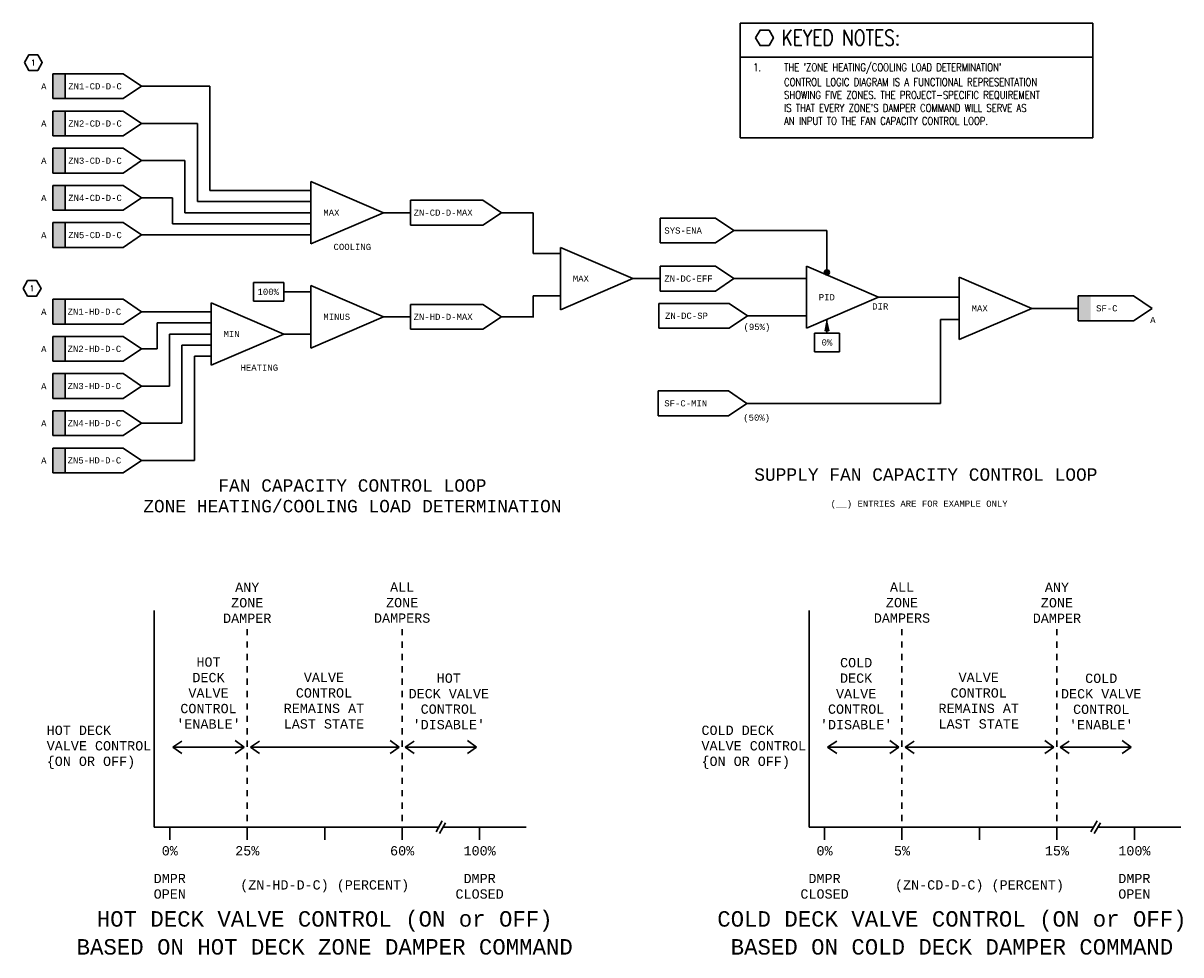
# Model space of a CAD drawing. Header units: inches. Extents: x 9.9 to 28.6, y 21.7 to 36.8.
import ezdxf
from ezdxf.enums import TextEntityAlignment as Align

# ---------------------------------------------------------------- set-up
doc = ezdxf.new("R2010")
doc.units = ezdxf.units.IN
doc.header["$MEASUREMENT"] = 0
doc.layers.get('0').update_dxf_attribs({"lineweight": 13})
for name, color, linetype, lineweight in [('G-Anno-Std-Text-Tag', 231, 'Continuous', 30), ('M-ANNO-SYMB', 6, 'Continuous', 30), ('M-ANNO-TEXT', 2, 'Continuous', 30), ('M-DIAG-GRPH', 6, 'Continuous', 13), ('M-DIAG-INPD', 1, 'Continuous', 0)]:
    doc.layers.add(name, color=color, linetype=linetype, lineweight=lineweight)
doc.styles.add('Annotative', font='simplex.shx', dxfattribs={"width": 0.85, "height": 0.125})
doc.styles.add('CONTROLTXT', font='monotxt.shx')
doc.styles.add('Emc-Annotation', font='simplex.shx', dxfattribs={"width": 0.8})
doc.styles.add('Style-simplex', font='simplex.shx')

# ---------------------------------------------------------------- blocks, each defined once
blk = doc.blocks.new('_TagHexagon')
at = {"color": 0, "linetype": 'ByBlock', "flags": 128}
blk.add_lwpolyline([(-0.144, 0), (-0.072, 0.125), (0.072, 0.125), (0.144, 0), (0.072, -0.125), (-0.072, -0.125), (-0.144, 0)], close=True, dxfattribs=at)
at = {"color": 0, "style": 'Annotative'}
blk.add_attdef('TAGNUMBER', text='', height=0.0938, dxfattribs=at).set_placement((0, -0.047), align=Align.CENTER)
blk = doc.blocks.new('ColumnText_4')
at = {"layer": 'G-Anno-Std-Text-Tag', "style": 'Style-simplex', "width": 0.8}
for s, p in [('1.', (25.202, 4.098)), ("THE 'ZONE HEATING/COOLING LOAD DETERMINATION'", (25.702, 4.098)), ('CONTROL LOGIC DIAGRAM IS A FUNCTIONAL REPRESENTATION', (25.702, 3.858)), ('SHOWING FIVE ZONES. THE PROJECT-SPECIFIC REQUIREMENT', (25.702, 3.65)), ("IS THAT EVERY ZONE'S DAMPER COMMAND WILL SERVE AS ", (25.702, 3.441)), ('AN INPUT TO THE FAN CAPACITY CONTROL LOOP.', (25.702, 3.233))]:
    blk.add_text(s, height=0.125, dxfattribs=at).set_placement(p, align=Align.TOP_LEFT)

msp = doc.modelspace()

# ---------------------------------------------------------------- hatches: boundary and pattern name
at = {"layer": 'M-ANNO-SYMB'}
for points in [[(10.36, 35.549), (10.36, 35.949), (10.56, 35.949), (10.56, 35.549)], [(10.36, 34.949), (10.36, 35.349), (10.56, 35.349), (10.56, 34.949)], [(10.36, 34.349), (10.36, 34.749), (10.56, 34.749), (10.56, 34.349)], [(10.36, 33.749), (10.36, 34.149), (10.56, 34.149), (10.56, 33.749)], [(10.36, 33.149), (10.36, 33.549), (10.56, 33.549), (10.56, 33.149)], [(26.907, 31.965), (26.907, 32.365), (27.107, 32.365), (27.107, 31.965)], [(10.36, 31.911), (10.36, 32.311), (10.56, 32.311), (10.56, 31.911)], [(10.36, 31.311), (10.36, 31.711), (10.56, 31.711), (10.56, 31.311)], [(10.36, 30.711), (10.36, 31.111), (10.56, 31.111), (10.56, 30.711)], [(10.36, 30.111), (10.36, 30.511), (10.56, 30.511), (10.56, 30.111)], [(10.36, 29.511), (10.36, 29.911), (10.56, 29.911), (10.56, 29.511)]]:
    msp.add_hatch(color=256, dxfattribs=at).paths.add_polyline_path(points)
h = msp.add_hatch(color=256, dxfattribs=at)
edge = h.paths.add_edge_path()
edge.add_arc((22.851, 32.744), 0.0417, 0, 360)

# ---------------------------------------------------------------- linework, layer by layer
at = {"layer": 'G-Anno-Std-Text-Tag', "color": 5}
for p, q in [((21.45, 36.768), (27.139, 36.768)), ((21.45, 36.217), (27.139, 36.217)), ((21.45, 34.918), (27.139, 34.918))]:
    msp.add_line(p, q, dxfattribs=at)
at = {"layer": 'M-ANNO-SYMB', "color": 5}
for p, q in [((21.45, 36.768), (21.45, 34.918)), ((27.139, 36.768), (27.139, 34.918))]:
    msp.add_line(p, q, dxfattribs=at)
at = {"layer": 'M-ANNO-SYMB'}
for p, q in [((10.36, 35.949, 0.021), (10.56, 35.949, 0.021)), ((10.36, 35.949, 0.021), (10.36, 35.549, 0.021)), ((11.494, 35.949, 0.021), (10.56, 35.949, 0.021)), ((10.56, 35.949, 0.021), (10.56, 35.549, 0.021)), ((11.494, 35.949, 0.021), (11.791, 35.749, 0.021)), ((11.494, 35.549, 0.021), (11.791, 35.749, 0.021)), ((12.891, 35.749, 0.021), (12.891, 34.069, 0.021)), ((10.36, 35.549, 0.021), (10.56, 35.549, 0.021)), ((11.494, 35.549, 0.021), (10.56, 35.549, 0.021)), ((10.36, 35.349, 0.021), (10.56, 35.349, 0.021)), ((10.36, 35.349, 0.021), (10.36, 34.949, 0.021)), ((11.494, 35.349, 0.021), (10.56, 35.349, 0.021)), ((10.56, 35.349, 0.021), (10.56, 34.949, 0.021)), ((11.494, 35.349, 0.021), (11.791, 35.149, 0.021)), ((11.494, 34.949, 0.021), (11.791, 35.149, 0.021)), ((12.691, 33.889, 0.021), (12.691, 35.149, 0.021)), ((10.36, 34.949, 0.021), (10.56, 34.949, 0.021)), ((11.494, 34.949, 0.021), (10.56, 34.949, 0.021)), ((10.36, 34.749, 0.021), (10.56, 34.749, 0.021)), ((10.36, 34.749, 0.021), (10.36, 34.349, 0.021)), ((11.494, 34.749, 0.021), (10.56, 34.749, 0.021)), ((10.56, 34.749, 0.021), (10.56, 34.349, 0.021)), ((11.494, 34.749, 0.021), (11.791, 34.549, 0.021)), ((11.494, 34.349, 0.021), (11.791, 34.549, 0.021)), ((12.491, 33.709, 0.021), (12.491, 34.549, 0.021)), ((10.36, 34.349, 0.021), (10.56, 34.349, 0.021)), ((11.494, 34.349, 0.021), (10.56, 34.349, 0.021)), ((14.524, 34.212, 0.021), (15.694, 33.709, 0.021)), ((14.524, 34.212, 0.021), (14.524, 33.205, 0.021)), ((10.36, 34.149, 0.021), (10.56, 34.149, 0.021)), ((10.36, 34.149, 0.021), (10.36, 33.749, 0.021)), ((11.494, 34.149, 0.021), (10.56, 34.149, 0.021)), ((10.56, 34.149, 0.021), (10.56, 33.749, 0.021)), ((11.494, 34.149, 0.021), (11.791, 33.949, 0.021)), ((14.524, 34.069, 0.021), (12.891, 34.069, 0.021)), ((11.494, 33.749, 0.021), (11.791, 33.949, 0.021)), ((12.291, 33.529, 0.021), (12.291, 33.949, 0.021)), ((14.524, 33.889, 0.021), (12.691, 33.889, 0.021)), ((16.133, 33.909, 0.021), (16.133, 33.509, 0.021)), ((16.133, 33.909, 0.021), (17.3, 33.909, 0.021)), ((17.3, 33.909, 0.021), (17.598, 33.709, 0.021)), ((10.36, 33.749, 0.021), (10.56, 33.749, 0.021)), ((11.494, 33.749, 0.021), (10.56, 33.749, 0.021)), ((14.524, 33.709, 0.021), (12.491, 33.709, 0.021)), ((14.524, 33.205, 0.021), (15.694, 33.709, 0.021)), ((16.133, 33.709, 0.021), (15.694, 33.709, 0.021)), ((17.3, 33.509, 0.021), (17.598, 33.709, 0.021)), ((18.112, 33.709, 0.021), (17.598, 33.709, 0.021)), ((18.112, 33.048, 0.021), (18.112, 33.709, 0.021)), ((10.36, 33.549, 0.021), (10.56, 33.549, 0.021)), ((10.36, 33.549, 0.021), (10.36, 33.149, 0.021)), ((11.494, 33.549, 0.021), (10.56, 33.549, 0.021)), ((10.56, 33.549, 0.021), (10.56, 33.149, 0.021)), ((11.494, 33.549, 0.021), (11.791, 33.349, 0.021)), ((14.524, 33.529, 0.021), (12.291, 33.529, 0.021)), ((16.133, 33.509, 0.021), (17.3, 33.509, 0.021)), ((20.16, 33.62, 0.021), (21.053, 33.62, 0.021)), ((20.16, 33.62, 0.021), (20.16, 33.22, 0.021)), ((21.053, 33.62, 0.021), (21.351, 33.42, 0.021)), ((11.494, 33.149, 0.021), (11.791, 33.349, 0.021)), ((12.041, 33.349, 0.021), (13.569, 33.349, 0.021)), ((14.524, 33.349, 0.021), (13.219, 33.349, 0.021)), ((21.053, 33.22, 0.021), (21.351, 33.42, 0.021)), ((22.851, 32.786, 0.036), (22.851, 33.42, 0.036)), ((10.36, 33.149, 0.021), (10.56, 33.149, 0.021)), ((11.494, 33.149, 0.021), (10.56, 33.149, 0.021)), ((18.55, 33.148, 0.021), (19.721, 32.645, 0.021)), ((18.55, 33.148, 0.021), (18.55, 32.142, 0.021)), ((20.16, 33.22, 0.021), (21.053, 33.22, 0.021)), ((18.551, 33.048, 0.021), (18.112, 33.048, 0.021)), ((20.16, 32.845, 0.021), (21.053, 32.845, 0.021)), ((20.16, 32.845, 0.021), (20.16, 32.445, 0.021)), ((21.053, 32.845, 0.021), (21.351, 32.645, 0.021)), ((22.519, 32.845, 0.036), (23.682, 32.345, 0.036)), ((22.519, 32.845, 0.036), (22.519, 31.845, 0.036)), ((13.596, 32.282, 0.021), (13.596, 32.582, 0.021)), ((13.596, 32.582, 0.021), (14.085, 32.582, 0.021)), ((14.085, 32.582, 0.021), (14.085, 32.282, 0.021)), ((14.524, 32.532, 0.021), (15.694, 32.028, 0.021)), ((14.524, 32.532, 0.021), (14.524, 31.525, 0.021)), ((18.55, 32.142, 0.021), (19.721, 32.645, 0.021)), ((20.16, 32.645, 0.021), (19.721, 32.645, 0.021)), ((21.053, 32.445, 0.021), (21.351, 32.645, 0.021)), ((24.986, 32.668, 0.036), (26.157, 32.165, 0.036)), ((24.986, 32.668, 0.036), (24.986, 31.662, 0.036)), ((14.524, 32.432, 0.021), (14.085, 32.432, 0.021)), ((18.551, 32.368, 0.021), (18.112, 32.368, 0.021)), ((18.112, 32.028, 0.021), (18.112, 32.368, 0.021)), ((20.16, 32.445, 0.021), (21.053, 32.445, 0.021)), ((22.519, 31.845, 0.036), (23.682, 32.345, 0.036)), ((24.986, 32.345, 0.036), (23.682, 32.345, 0.036)), ((26.907, 32.365, 0.036), (27.8, 32.365, 0.036)), ((26.907, 32.365, 0.036), (26.907, 31.965, 0.036)), ((27.8, 32.365, 0.036), (28.098, 32.165, 0.036)), ((10.36, 32.311, 0.043), (10.56, 32.311, 0.043)), ((10.36, 32.311, 0.043), (10.36, 31.911, 0.043)), ((11.494, 32.311, 0.043), (10.56, 32.311, 0.043)), ((10.56, 32.311, 0.043), (10.56, 31.911, 0.043)), ((11.494, 32.311, 0.043), (11.791, 32.111, 0.043)), ((12.914, 32.255, 0.043), (14.085, 31.751, 0.043)), ((12.914, 32.255, 0.043), (12.914, 31.248, 0.043)), ((14.085, 32.282, 0.021), (13.596, 32.282, 0.021)), ((16.133, 32.228, 0.021), (16.133, 31.828, 0.021)), ((16.133, 32.228, 0.021), (17.3, 32.228, 0.021)), ((17.3, 32.228, 0.021), (17.598, 32.028, 0.021)), ((20.138, 32.245, 0.036), (21.272, 32.245, 0.036)), ((20.138, 32.245, 0.036), (20.138, 31.845, 0.036)), ((21.272, 32.245, 0.036), (21.569, 32.045, 0.036)), ((24.986, 31.662, 0.036), (26.157, 32.165, 0.036)), ((26.157, 32.165, 0.036), (26.907, 32.165, 0.036)), ((27.8, 31.965, 0.036), (28.098, 32.165, 0.036)), ((11.494, 31.911, 0.043), (11.791, 32.111, 0.043)), ((12.914, 32.111, 0.043), (11.791, 32.111, 0.043)), ((11.791, 32.111, 0.043), (11.96, 32.111, 0.043)), ((14.524, 31.525, 0.021), (15.694, 32.028, 0.021)), ((16.133, 32.028, 0.021), (15.694, 32.028, 0.021)), ((17.3, 31.828, 0.021), (17.598, 32.028, 0.021)), ((21.272, 31.845, 0.036), (21.569, 32.045, 0.036)), ((22.851, 31.765, 0.036), (22.851, 31.988, 0.036)), ((24.986, 31.985, 0.036), (24.682, 31.985, 0.036)), ((24.682, 30.632, 0.032), (24.682, 31.985, 0.037)), ((26.907, 31.965, 0.036), (27.8, 31.965, 0.036)), ((10.36, 31.911, 0.043), (10.56, 31.911, 0.043)), ((11.494, 31.911, 0.043), (10.56, 31.911, 0.043)), ((12.914, 31.931, 0.043), (12.043, 31.931, 0.043)), ((12.043, 31.931, 0.043), (12.043, 31.511, 0.043)), ((16.133, 31.828, 0.021), (17.3, 31.828, 0.021)), ((20.138, 31.845, 0.036), (21.272, 31.845, 0.036)), ((22.651, 31.465, 0.036), (22.651, 31.765, 0.036)), ((22.651, 31.765, 0.036), (23.051, 31.765, 0.036)), ((22.823, 31.81, 0.036), (22.826, 31.806, 0.036)), ((22.824, 31.816, 0.036), (22.868, 31.86, 0.036)), ((22.824, 31.805, 0.036), (22.87, 31.852, 0.036)), ((22.824, 31.819, 0.036), (22.833, 31.81, 0.036)), ((22.826, 31.829, 0.036), (22.866, 31.869, 0.036)), ((22.826, 31.827, 0.036), (22.84, 31.813, 0.036)), ((22.828, 31.836, 0.036), (22.847, 31.817, 0.036)), ((22.829, 31.842, 0.036), (22.865, 31.878, 0.036)), ((22.83, 31.845, 0.036), (22.861, 31.814, 0.036)), ((22.832, 31.856, 0.036), (22.863, 31.886, 0.036)), ((22.832, 31.853, 0.036), (22.88, 31.805, 0.036)), ((22.834, 31.862, 0.036), (22.877, 31.818, 0.036)), ((22.835, 31.869, 0.036), (22.861, 31.895, 0.036)), ((22.835, 31.871, 0.036), (22.874, 31.832, 0.036)), ((22.837, 31.879, 0.036), (22.872, 31.845, 0.036)), ((22.838, 31.882, 0.036), (22.859, 31.903, 0.036)), ((22.839, 31.888, 0.036), (22.869, 31.858, 0.036)), ((22.841, 31.896, 0.036), (22.866, 31.871, 0.036)), ((22.843, 31.905, 0.036), (22.863, 31.885, 0.036)), ((22.845, 31.816, 0.036), (22.872, 31.843, 0.036)), ((22.856, 31.816, 0.036), (22.874, 31.834, 0.036)), ((22.863, 31.813, 0.036), (22.876, 31.826, 0.036)), ((22.87, 31.809, 0.036), (22.878, 31.817, 0.036)), ((22.877, 31.806, 0.036), (22.879, 31.809, 0.036)), ((23.051, 31.765, 0.036), (23.051, 31.465, 0.036)), ((10.36, 31.711, 0.043), (10.56, 31.711, 0.043)), ((10.36, 31.711, 0.043), (10.36, 31.311, 0.043)), ((11.494, 31.711, 0.043), (10.56, 31.711, 0.043)), ((10.56, 31.711, 0.043), (10.56, 31.311, 0.043)), ((11.494, 31.711, 0.043), (11.791, 31.511, 0.043)), ((12.243, 31.751, 0.043), (12.243, 30.911, 0.043)), ((12.914, 31.751, 0.043), (12.243, 31.751, 0.043)), ((12.914, 31.248, 0.043), (14.085, 31.751, 0.043)), ((14.524, 31.751, 0.021), (14.085, 31.751, 0.021)), ((11.494, 31.311, 0.043), (11.791, 31.511, 0.043)), ((12.914, 31.571, 0.043), (12.443, 31.571, 0.043)), ((12.443, 31.571, 0.043), (12.443, 30.311, 0.043)), ((12.643, 29.711, 0.043), (12.643, 31.391, 0.043)), ((12.914, 31.391, 0.043), (12.643, 31.391, 0.043)), ((23.051, 31.465, 0.036), (22.651, 31.465, 0.036)), ((10.36, 31.311, 0.043), (10.56, 31.311, 0.043)), ((11.494, 31.311, 0.043), (10.56, 31.311, 0.043)), ((10.36, 31.111, 0.043), (10.56, 31.111, 0.043)), ((10.36, 31.111, 0.043), (10.36, 30.711, 0.043)), ((11.494, 31.111, 0.043), (10.56, 31.111, 0.043)), ((10.56, 31.111, 0.043), (10.56, 30.711, 0.043)), ((11.494, 31.111, 0.043), (11.791, 30.911, 0.043)), ((11.494, 30.711, 0.043), (11.791, 30.911, 0.043)), ((20.126, 30.832, 0.036), (21.26, 30.832, 0.036)), ((20.126, 30.832, 0.036), (20.126, 30.432, 0.036)), ((21.26, 30.832, 0.036), (21.558, 30.632, 0.036)), ((10.36, 30.711, 0.043), (10.56, 30.711, 0.043)), ((11.494, 30.711, 0.043), (10.56, 30.711, 0.043)), ((10.36, 30.511, 0.043), (10.56, 30.511, 0.043)), ((10.36, 30.511, 0.043), (10.36, 30.111, 0.043)), ((11.494, 30.511, 0.043), (10.56, 30.511, 0.043)), ((10.56, 30.511, 0.043), (10.56, 30.111, 0.043)), ((11.494, 30.511, 0.043), (11.791, 30.311, 0.043)), ((21.26, 30.432, 0.036), (21.558, 30.632, 0.036)), ((11.494, 30.111, 0.043), (11.791, 30.311, 0.043)), ((20.126, 30.432, 0.036), (21.26, 30.432, 0.036)), ((10.36, 30.111, 0.043), (10.56, 30.111, 0.043)), ((11.494, 30.111, 0.043), (10.56, 30.111, 0.043)), ((10.36, 29.911, 0.043), (10.56, 29.911, 0.043)), ((10.36, 29.911, 0.043), (10.36, 29.511, 0.043)), ((11.494, 29.911, 0.043), (10.56, 29.911, 0.043)), ((10.56, 29.911, 0.043), (10.56, 29.511, 0.043)), ((11.494, 29.911, 0.043), (11.791, 29.711, 0.043)), ((11.494, 29.511, 0.043), (11.791, 29.711, 0.043)), ((10.36, 29.511, 0.043), (10.56, 29.511, 0.043)), ((11.494, 29.511, 0.043), (10.56, 29.511, 0.043))]:
    msp.add_line(p, q, dxfattribs=at)
at = {"layer": 'M-ANNO-SYMB', "color": 6}
for p, q in [((12.891, 35.749, 0.021), (11.791, 35.749, 0.021)), ((12.691, 35.149, 0.021), (11.791, 35.149, 0.021)), ((12.491, 34.549, 0.021), (11.791, 34.549, 0.021)), ((12.291, 33.949, 0.021), (11.791, 33.949, 0.021)), ((12.041, 33.349, 0.021), (11.791, 33.349, 0.021)), ((22.851, 33.42, 0.036), (21.351, 33.42, 0.021)), ((22.519, 32.645, 0.021), (21.351, 32.645, 0.021)), ((17.598, 32.028, 0.021), (18.119, 32.028, 0.021)), ((21.569, 32.045, 0.036), (22.519, 32.045, 0.036)), ((12.043, 31.511, 0.043), (11.791, 31.511, 0.043)), ((12.243, 30.911, 0.043), (11.791, 30.911, 0.043)), ((21.558, 30.632, 0.036), (24.682, 30.632, 0.036)), ((12.443, 30.311, 0.043), (11.791, 30.311, 0.043)), ((12.643, 29.711, 0.043), (11.791, 29.711, 0.043))]:
    msp.add_line(p, q, dxfattribs=at)
at = {"layer": 'M-ANNO-SYMB'}
msp.add_circle((22.851, 32.744, 0.036), 0.0417, dxfattribs=at)
msp.add_3dface([(22.88, 31.804, 0.036), (22.851, 31.942, 0.036), (22.821, 31.804, 0.036), (22.851, 31.819, 0.036)], dxfattribs=at)
at = {"layer": 'M-DIAG-GRPH', "linetype": 'Continuous', "lineweight": 30}
for p, q in [((11.996, 27.29), (11.996, 23.79)), ((22.562, 27.29), (22.562, 23.79)), ((13.496, 26.989), (13.496, 26.889)), ((15.996, 26.989), (15.996, 26.889)), ((24.062, 26.989), (24.062, 26.889)), ((26.562, 26.989), (26.562, 26.889)), ((13.496, 26.789), (13.496, 26.69)), ((15.996, 26.789), (15.996, 26.689)), ((24.062, 26.789), (24.062, 26.69)), ((26.562, 26.789), (26.562, 26.689)), ((13.496, 26.59), (13.496, 26.49)), ((15.996, 26.59), (15.996, 26.489)), ((24.062, 26.59), (24.062, 26.49)), ((26.562, 26.59), (26.562, 26.489)), ((13.496, 26.39), (13.496, 26.29)), ((15.996, 26.389), (15.996, 26.29)), ((24.062, 26.39), (24.062, 26.29)), ((26.562, 26.389), (26.562, 26.29)), ((13.496, 26.19), (13.496, 26.09)), ((15.996, 26.19), (15.996, 26.09)), ((24.062, 26.19), (24.062, 26.09)), ((26.562, 26.19), (26.562, 26.09)), ((13.496, 25.99), (13.496, 25.89)), ((15.996, 25.99), (15.996, 25.89)), ((24.062, 25.99), (24.062, 25.89)), ((26.562, 25.99), (26.562, 25.89)), ((13.496, 25.79), (13.496, 25.69)), ((15.996, 25.79), (15.996, 25.69)), ((24.062, 25.79), (24.062, 25.69)), ((26.562, 25.79), (26.562, 25.69)), ((13.496, 25.59), (13.496, 25.49)), ((15.996, 25.59), (15.996, 25.49)), ((24.062, 25.59), (24.062, 25.49)), ((26.562, 25.59), (26.562, 25.49)), ((13.496, 25.39), (13.496, 25.29)), ((15.996, 25.39), (15.996, 25.29)), ((24.062, 25.39), (24.062, 25.29)), ((26.562, 25.39), (26.562, 25.29)), ((13.496, 25.19), (13.496, 25.09)), ((15.996, 25.19), (15.996, 25.09)), ((24.062, 25.19), (24.062, 25.09)), ((26.562, 25.19), (26.562, 25.09)), ((13.496, 24.99), (13.496, 24.89)), ((15.996, 24.99), (15.996, 24.89)), ((24.062, 24.99), (24.062, 24.89)), ((26.562, 24.99), (26.562, 24.89)), ((13.496, 24.79), (13.496, 24.69)), ((15.996, 24.79), (15.996, 24.69)), ((24.062, 24.79), (24.062, 24.69)), ((26.562, 24.79), (26.562, 24.69)), ((13.496, 24.59), (13.496, 24.49)), ((15.996, 24.59), (15.996, 24.49)), ((24.062, 24.59), (24.062, 24.49)), ((26.562, 24.59), (26.562, 24.49)), ((13.496, 24.39), (13.496, 24.29)), ((15.996, 24.39), (15.996, 24.29)), ((24.062, 24.39), (24.062, 24.29)), ((26.562, 24.39), (26.562, 24.29)), ((13.496, 24.19), (13.496, 24.09)), ((15.996, 24.19), (15.996, 24.09)), ((24.062, 24.19), (24.062, 24.09)), ((26.562, 24.19), (26.562, 24.09)), ((13.496, 23.99), (13.496, 23.89)), ((15.996, 23.99), (15.996, 23.89)), ((24.062, 23.99), (24.062, 23.89)), ((26.562, 23.99), (26.562, 23.89)), ((11.996, 23.79), (16.585, 23.79)), ((12.246, 23.79), (12.246, 23.59)), ((13.496, 23.79), (13.496, 23.59)), ((14.746, 23.79), (14.746, 23.59)), ((15.996, 23.79), (15.996, 23.59)), ((16.644, 23.892), (16.544, 23.719)), ((16.698, 23.861), (16.598, 23.688)), ((16.657, 23.79), (17.996, 23.79)), ((17.246, 23.79), (17.246, 23.59)), ((22.562, 23.79), (27.151, 23.79)), ((22.812, 23.79), (22.812, 23.59)), ((24.062, 23.79), (24.062, 23.59)), ((25.312, 23.79), (25.312, 23.59)), ((26.562, 23.79), (26.562, 23.59)), ((27.21, 23.892), (27.11, 23.719)), ((27.264, 23.861), (27.164, 23.688)), ((27.223, 23.79), (28.562, 23.79)), ((27.812, 23.79), (27.812, 23.59))]:
    msp.add_line(p, q, dxfattribs=at)
at = {"layer": 'M-DIAG-GRPH', "lineweight": 30}
for p, q in [((12.442, 25.182), (12.296, 25.082)), ((13.446, 25.082), (12.296, 25.082)), ((12.442, 24.982), (12.296, 25.082)), ((13.3, 25.192), (13.446, 25.082)), ((13.3, 24.98), (13.446, 25.082)), ((13.692, 25.182), (13.546, 25.082)), ((15.946, 25.082), (13.546, 25.082)), ((13.692, 24.982), (13.546, 25.082)), ((15.8, 25.192), (15.946, 25.082)), ((15.8, 24.98), (15.946, 25.082)), ((16.192, 25.182), (16.046, 25.082)), ((17.196, 25.082), (16.046, 25.082)), ((16.192, 24.982), (16.046, 25.082)), ((17.05, 25.191), (17.196, 25.082)), ((17.05, 24.98), (17.196, 25.082)), ((23.008, 25.182), (22.862, 25.082)), ((24.012, 25.082), (22.862, 25.082)), ((23.008, 24.982), (22.862, 25.082)), ((23.866, 25.192), (24.012, 25.082)), ((23.866, 24.98), (24.012, 25.082)), ((24.258, 25.182), (24.112, 25.082)), ((26.512, 25.082), (24.112, 25.082)), ((24.258, 24.982), (24.112, 25.082)), ((26.366, 25.192), (26.512, 25.082)), ((26.366, 24.98), (26.512, 25.082)), ((26.758, 25.182), (26.612, 25.082)), ((27.762, 25.082), (26.612, 25.082)), ((26.758, 24.982), (26.612, 25.082)), ((27.616, 25.191), (27.762, 25.082)), ((27.616, 24.98), (27.762, 25.082))]:
    msp.add_line(p, q, dxfattribs=at)

# ---------------------------------------------------------------- block references
at = {"layer": 'G-Anno-Std-Text-Tag'}
for name, p in [('_TagHexagon', (21.844, 36.532)), ('ColumnText_4', (-3.543, 32.02))]:
    msp.add_blockref(name, p, dxfattribs=at)
ref = msp.add_blockref('_TagHexagon', (10.043, 36.13), dxfattribs=at)
ref.add_attrib('TAGNUMBER', '1', dxfattribs={"layer": '0', "color": 0, "transparency": 16777216, "height": 0.0938, "style": 'Annotative'}).set_placement((10.043, 36.083), align=Align.CENTER)
ref = msp.add_blockref('_TagHexagon', (10.024, 32.487, 0.021), dxfattribs=at)
ref.add_attrib('TAGNUMBER', '1', dxfattribs={"layer": '0', "color": 0, "transparency": 16777216, "height": 0.0938, "style": 'Annotative'}).set_placement((10.024, 32.44, 0.021), align=Align.CENTER)

# ---------------------------------------------------------------- texts
at = {"layer": 'G-Anno-Std-Text-Tag', "color": 4, "insert": (22.119, 36.658), "char_height": 0.25, "width": 4.51592, "attachment_point": 1, "style": 'Emc-Annotation'}
msp.add_mtext('\\H1x;\\W0.8;\\C4;\\A1;KEYED NOTES:', dxfattribs=at)
at = {"layer": 'M-ANNO-TEXT', "style": 'CONTROLTXT'}
for s, insert, char_height, width, attachment_point in [('A', (10.17, 35.797, 0.021), 0.1, 0.10559, 1), ('ZN1-CD-D-C', (10.607, 35.748), 0.1, 0.2775, 4), ('A', (10.17, 35.197, 0.021), 0.1, 0.10559, 1), ('ZN2-CD-D-C', (10.607, 35.147), 0.1, 0.2775, 4), ('A', (10.17, 34.597, 0.021), 0.1, 0.10559, 1), ('ZN3-CD-D-C', (10.607, 34.547), 0.1, 0.2775, 4), ('ZN4-CD-D-C', (10.607, 33.947), 0.1, 0.2775, 4), ('A', (10.17, 33.997, 0.021), 0.1, 0.10559, 1), ('MAX', (14.724, 33.709, 0.021), 0.1, 0.1842, 4), ('ZN-CD-D-MAX', (16.181, 33.709, 0.021), 0.1, 1.08551, 4), ('SYS-ENA', (20.227, 33.42, 0.021), 0.1, 0.89802, 4), ('A', (10.17, 33.396, 0.021), 0.1, 0.10559, 1), ('ZN5-CD-D-C', (10.607, 33.347), 0.1, 0.2775, 4), ('COOLING', (14.889, 33.156, 0.021), 0.1, 0.1842, 4), ('MAX', (18.75, 32.645, 0.021), 0.1, 0.1842, 4), ('ZN-DC-EFF', (20.227, 32.645, 0.021), 0.1, 0.89802, 4), ('100%', (13.835, 32.482, 0.021), 0.1, 0.8, 2), ('PID', (22.719, 32.345, 0.036), 0.1, 0.8, 4), ('A', (10.17, 32.159, 0.043), 0.1, 0.10559, 1), ('ZN1-HD-D-C', (10.597, 32.111, 0.043), 0.1, 0.2775, 4), ('MAX', (25.186, 32.165, 0.036), 0.1, 0.1842, 4), ('SF-C', (27.194, 32.165, 0.036), 0.1, 0.89802, 4), ('MINUS', (14.724, 32.028, 0.021), 0.1, 0.1842, 4), ('ZN-HD-D-MAX', (16.181, 32.028, 0.021), 0.1, 1.08551, 4), ('ZN-DC-SP', (20.238, 32.045, 0.036), 0.1, 0.99242, 4), ('A', (28.067, 32.028, 0.021), 0.1, 0.10559, 1), ('MIN', (13.114, 31.751, 0.043), 0.1, 0.1842, 4), ('ZN2-HD-D-C', (10.597, 31.511, 0.043), 0.1, 0.2775, 4), ('0%', (22.851, 31.665, 0.036), 0.1, 0.8, 2), ('A', (10.17, 31.559, 0.043), 0.1, 0.10559, 1), ('HEATING', (13.388, 31.208, 0.043), 0.1, 0.1842, 4), ('A', (10.17, 30.959, 0.043), 0.1, 0.10559, 1), ('ZN3-HD-D-C', (10.597, 30.911, 0.043), 0.1, 0.2775, 4), ('SF-C-MIN', (20.226, 30.632, 0.036), 0.1, 0.99242, 4), ('A', (10.17, 30.359, 0.043), 0.1, 0.10559, 1), ('ZN4-HD-D-C', (10.597, 30.311, 0.043), 0.1, 0.2775, 4), ('A', (10.17, 29.759, 0.043), 0.1, 0.10559, 1), ('ZN5-HD-D-C', (10.597, 29.711, 0.043), 0.1, 0.2775, 4), ('SUPPLY FAN CAPACITY CONTROL LOOP', (24.447, 29.38, -0.015), 0.2, 10.23958, 8), ('FAN CAPACITY CONTROL LOOP\\PZONE HEATING/COOLING LOAD DETERMINATION', (15.193, 28.87), 0.2, 10.23958, 8)]:
    msp.add_mtext(s, dxfattribs=dict(at, insert=insert, char_height=char_height, width=width, attachment_point=attachment_point))
at = {"layer": 'M-DIAG-INPD', "linetype": 'Continuous', "lineweight": 30, "style": 'CONTROLTXT'}
for s, p in [('DIR', (23.582, 32.246, 0.036)), ('(95%%%)', (21.505, 31.916, 0.036)), ('(50%%%)', (21.5, 30.452, 0.036)), ('(__) ENTRIES ARE FOR EXAMPLE ONLY', (22.911, 29.063, 0.036))]:
    msp.add_text(s, height=0.1, dxfattribs=at).set_placement(p, align=Align.TOP_LEFT)
for s, p in [('0%%%', (12.246, 23.411)), ('25%%%', (13.496, 23.411)), ('60%%%', (15.996, 23.411)), ('100%%%', (17.246, 23.411)), ('0%%%', (22.812, 23.411)), ('5%%%', (24.062, 23.411)), ('15%%%', (26.562, 23.411)), ('100%%%', (27.812, 23.411))]:
    msp.add_text(s, height=0.15, dxfattribs=at).set_placement(p, align=Align.MIDDLE_CENTER)
for s, p in [('(ZN-HD-D-C) (PERCENT)', (14.746, 22.786)), ('(ZN-CD-D-C) (PERCENT)', (25.312, 22.786))]:
    msp.add_text(s, height=0.15, dxfattribs=at).set_placement(p, align=Align.CENTER)
at = {"layer": 'M-DIAG-INPD', "lineweight": 30, "style": 'CONTROLTXT'}
for s, p in [('HOT DECK VALVE CONTROL (ON or OFF)', (14.746, 22.187)), ('COLD DECK VALVE CONTROL (ON or OFF)', (24.868, 22.187)), ('BASED ON HOT DECK ZONE DAMPER COMMAND', (14.746, 21.736)), ('BASED ON COLD DECK DAMPER COMMAND', (24.868, 21.736))]:
    msp.add_text(s, height=0.25, dxfattribs=at).set_placement(p, align=Align.CENTER)
at = {"layer": 'M-DIAG-INPD', "lineweight": 30, "char_height": 0.15, "style": 'CONTROLTXT'}
for s, insert, width, attachment_point in [('ANY\\PZONE\\PDAMPER', (13.496, 27.089), 1.30712, 8), ('ALL\\PZONE\\PDAMPERS', (15.996, 27.089), 1.30712, 8), ('ALL\\PZONE\\PDAMPERS', (24.062, 27.089), 1.30712, 8), ('ANY\\PZONE\\PDAMPER', (26.562, 27.089), 1.30712, 8), ("HOT\\PDECK\\PVALVE CONTROL 'ENABLE'", (12.871, 25.382), 1.30712, 8), ("COLD\\PDECK\\PVALVE CONTROL 'DISABLE'", (23.322, 25.37), 1.30712, 8), ('VALVE CONTROL REMAINS AT\\PLAST STATE', (14.734, 25.382), 1.30712, 8), ("HOT\\PDECK VALVE CONTROL 'DISABLE'", (16.749, 25.37), 1.30712, 8), ('VALVE CONTROL REMAINS AT\\PLAST STATE', (25.3, 25.382), 1.30712, 8), ("COLD\\PDECK VALVE CONTROL 'ENABLE'", (27.277, 25.37), 1.30712, 8), ('HOT DECK\\PVALVE CONTROL\\P\\{ON OR OFF)', (10.26, 25.082), 1.68251, 4), ('COLD DECK\\PVALVE CONTROL\\P\\{ON OR OFF)', (20.826, 25.082), 1.68251, 4), ('DMPR\\POPEN', (12.246, 23.039), 1.30712, 2), ('DMPR\\PCLOSED', (17.246, 23.039), 1.30712, 2), ('DMPR\\PCLOSED', (22.812, 23.039), 1.30712, 2), ('DMPR\\POPEN', (27.812, 23.039), 1.30712, 2)]:
    msp.add_mtext(s, dxfattribs=dict(at, insert=insert, width=width, attachment_point=attachment_point))

doc.saveas('drawing.dxf')
